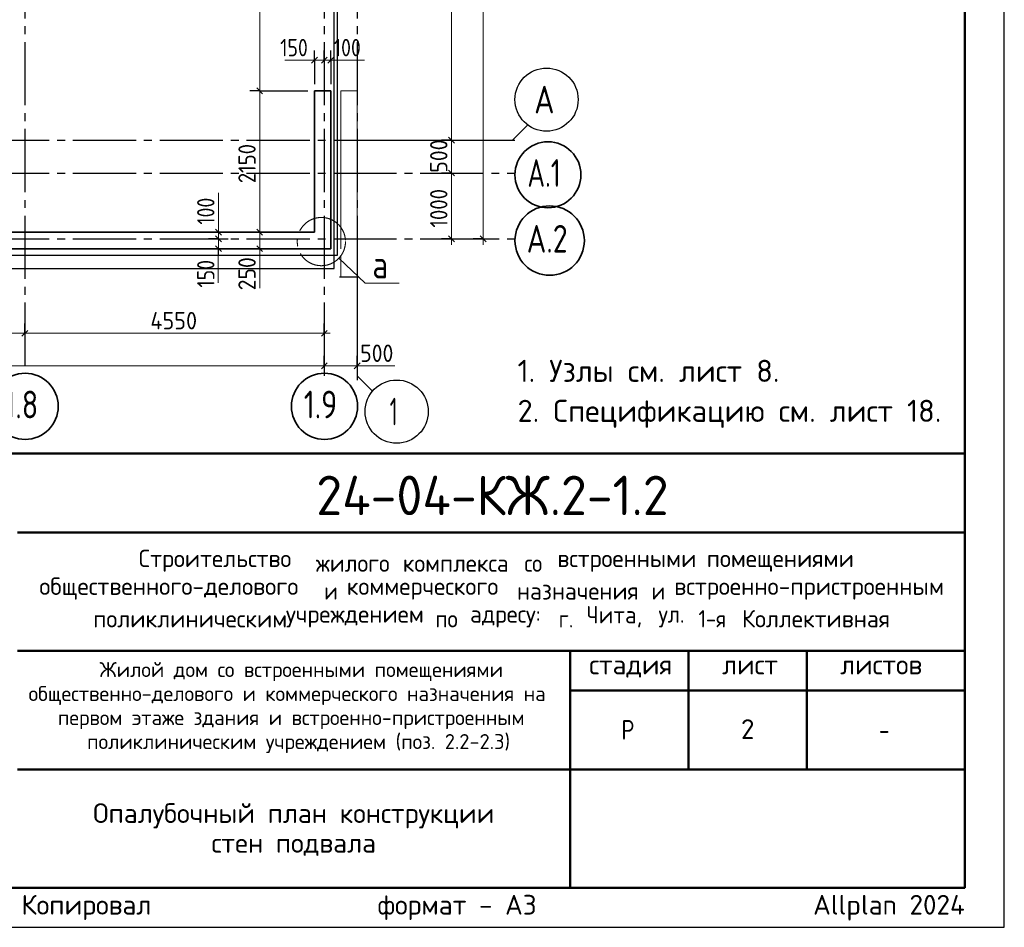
# Model space of a CAD drawing. Header units: millimetres. Extents: x 0 to 21000, y 0 to 14850.
# Tile 11 of 16: x 14765 to 21000, y 0 to 5747. Entities that reach past the tile are written whole.
import ezdxf

# ---------------------------------------------------------------- set-up
doc = ezdxf.new("R2010")
doc.units = ezdxf.units.MM
doc.linetypes.add('______5', pattern=[550, 400, -50, 50, -50])
for name, color, linetype, lineweight in [('Standard', 7, 'Continuous', 25), ('Надписи', 7, 'Continuous', 25), ('Общий01', 7, 'Continuous', 13), ('Примечания', 7, 'Continuous', 13), ('Размерная линия_ общее', 7, 'Continuous', 13)]:
    doc.layers.add(name, color=color, linetype=linetype, lineweight=lineweight)
for name, color, linetype, lineweight, true_color in [('ЖБ Плита Фундамента верхний уровень', 7, 'Continuous', 25, 0x783c14), ('ЖБ Стена верхний уровень', 7, 'Continuous', 25, 0x006e00), ('Стена_ бетон несущ.', 7, 'Continuous', 70, 0xb4b496)]:
    doc.layers.add(name, color=color, linetype=linetype, lineweight=lineweight, true_color=true_color)
doc.layers.add('Оси', color=7, linetype='______5', true_color=0x656565)
doc.styles.add('ISOCPEUR', font='txt')

msp = doc.modelspace()

# ---------------------------------------------------------------- linework, layer by layer
at = {"layer": 'Standard', "color": 7, "linetype": 'Continuous', "lineweight": 50, "transparency": 33554687}
for p, q in [((11500, 3000), (20750, 3000)), ((14750, 2500), (20750, 2500)), ((14750, 1750), (20750, 1750)), ((18250, 1000), (18250, 1750)), ((19000, 1000), (19000, 1750)), ((19750, 1000), (19750, 1750)), ((18250, 1500), (20750, 1500)), ((14750, 1000), (20750, 1000)), ((18250, 250), (18250, 1000)), ((18250, 250), (18250, 1000))]:
    msp.add_line(p, q, dxfattribs=at)
at = {"layer": 'Standard', "color": 7, "linetype": 'Continuous', "lineweight": 25, "transparency": 33554687}
for p, q in [((20750, 250), (20750, 3000)), ((11500, 250), (20750, 250)), ((11500, 250), (20750, 250)), ((11500, 250), (20750, 250))]:
    msp.add_line(p, q, dxfattribs=at)
msp.add_lwpolyline([(0, 0), (21000, 0), (21000, 14850), (0, 14850), (0, 0)], close=True, dxfattribs=at)
at = {"layer": 'Standard', "color": 7, "linetype": 'Continuous', "lineweight": 50, "transparency": 33554687}
msp.add_lwpolyline([(1000, 14600), (20750, 14600), (20750, 250), (1000, 250), (1000, 14600)], close=True, dxfattribs=at)
at = {"layer": 'Standard', "color": 254, "linetype": 'Continuous', "lineweight": -3, "true_color": 0xc4c4ff, "transparency": 33554687}
msp.add_lwpolyline([(3318.8, 4255.2), (16777.1, 4255.2), (16777.1, 13630.2), (3318.8, 13630.2), (3318.8, 4255.2)], dxfattribs=at)
at = {"layer": 'Standard', "color": 7, "linetype": 'Continuous', "lineweight": 13, "transparency": 33554687}
msp.add_lwpolyline([(17167.1, 4077.5), (16952.7, 4077.5), (16785.6, 4236.6)], dxfattribs=at)
at = {"layer": 'Standard', "color": 7, "linetype": '______5', "lineweight": 13, "transparency": 33554687}
msp.add_circle((16675.1, 4341.8), 152.6, dxfattribs=at)
at = {"layer": 'ЖБ Плита Фундамента верхний уровень', "color": 253, "linetype": 'Continuous', "lineweight": -3, "true_color": 0xa0a0a0, "transparency": 33554687}
for p, q in [((16756.3, 4171.8), (16756.3, 13713.5)), ((3631.3, 4171.8), (16756.3, 4171.8))]:
    msp.add_line(p, q, dxfattribs=at)
at = {"layer": 'ЖБ Стена верхний уровень', "color": 7, "linetype": 'Continuous', "lineweight": 35, "transparency": 33554687}
for p, q in [((16735.5, 5296.8), (16631.3, 5296.8)), ((16631.3, 5296.8), (16631.3, 4401)), ((16631.3, 5296.8), (16631.3, 4401)), ((16735.5, 5296.8), (16631.3, 5296.8)), ((16735.5, 4401), (16735.5, 5296.8)), ((16735.5, 4401), (16735.5, 5296.8)), ((16631.3, 4401), (14027.1, 4401)), ((16631.3, 4401), (14027.1, 4401)), ((16735.5, 4296.8), (16735.5, 4401)), ((16735.5, 4296.8), (16735.5, 4401)), ((3860.5, 4296.8), (16735.5, 4296.8)), ((3860.5, 4296.8), (16735.5, 4296.8))]:
    msp.add_line(p, q, dxfattribs=at)
at = {"layer": 'Оси', "color": 8, "linetype": '______5', "lineweight": -3, "transparency": 33554687}
for p, q in [((14798, 13855.1), (14798, 3536.5)), ((16693.8, 13855.1), (16693.8, 3536.5)), ((16902.1, 13855.1), (16902.1, 3464.8)), ((3001.7, 4984.3), (17901.2, 4984.3)), ((3001.7, 4776), (17901.2, 4776)), ((3001.7, 4359.3), (17901.2, 4359.3))]:
    msp.add_line(p, q, dxfattribs=at)
at = {"layer": 'Оси', "color": 7, "linetype": 'Continuous', "lineweight": 25, "transparency": 33554687}
for points in [[(17053.2, 4984.3), (17886.5, 4984.3), (17984.5, 5082.3)], [(16901.2, 4325.7), (16902.1, 3492.4), (16999.1, 3394.5)]]:
    msp.add_lwpolyline(points, dxfattribs=at)
for centre in [(18101.2, 5240.7), (17151.8, 3265.4)]:
    msp.add_circle(centre, 200, dxfattribs=at)
at = {"layer": 'Оси', "color": 7, "linetype": 'Continuous', "lineweight": 35, "transparency": 33554687}
for centre, radius in [((18110.1, 4764.6), 208.9), ((18120.8, 4348), 219.6), ((14799, 3298.9), 209.6), ((16694.9, 3298.9), 209.6)]:
    msp.add_circle(centre, radius, dxfattribs=at)
at = {"layer": 'Примечания', "color": 7, "linetype": 'Continuous', "lineweight": 13, "transparency": 33554687}
for p, q in [((16631.3, 5490), (16443.8, 5490)), ((16735.5, 5490), (16948, 5490)), ((16023.2, 4401), (16023.2, 4651)), ((16021.7, 4296.8), (16021.7, 4080.2)), ((16284.4, 4296.8), (16284.4, 4046.8)), ((16882.3, 3554.9), (17139.6, 3554.9))]:
    msp.add_line(p, q, dxfattribs=at)
at = {"layer": 'Размерная линия_ общее', "color": 7, "linetype": 'Continuous', "lineweight": 13, "transparency": 33554687}
for p, q in [((17498.6, 4984.3), (17498.6, 7026)), ((16284.4, 5296.8), (16284.4, 6609.3)), ((16631.3, 5490), (16593.8, 5490)), ((16631.3, 5490), (16693.8, 5490)), ((16693.8, 5490), (16735.5, 5490)), ((16735.5, 5490), (16773, 5490)), ((16284.4, 4401), (16284.4, 5296.8)), ((17498.6, 4776), (17498.6, 4984.3)), ((16023.2, 4401), (16023.2, 4438.5)), ((16023.2, 4359.3), (16023.2, 4401)), ((16284.4, 4296.8), (16284.4, 4401)), ((16023.2, 4296.8), (16023.2, 4359.3)), ((17498.6, 4359.3), (17498.6, 4321.8)), ((17699.9, 4359.3), (17699.9, 4321.8)), ((16023.2, 4296.8), (16023.2, 4259.3)), ((16284.4, 4296.8), (16284.4, 4259.3)), ((14089.6, 3761.2), (14798, 3761.2)), ((14798, 3761.2), (16693.8, 3761.2)), ((16693.8, 3761.2), (16731.3, 3761.2)), ((3860.5, 3554.9), (16693.8, 3554.9)), ((16693.8, 3554.9), (16902.1, 3554.9)), ((16902.1, 3554.9), (16939.6, 3554.9))]:
    msp.add_line(p, q, dxfattribs=at)
at = {"layer": 'Размерная линия_ общее', "color": 7, "linetype": 'Continuous', "lineweight": -3, "transparency": 33554687}
for p, q in [((16631.3, 5490), (16631.3, 5552.5)), ((16693.8, 5490), (16693.8, 5552.5)), ((16735.5, 5490), (16735.5, 5552.5)), ((16631.3, 5490), (16631.3, 5427.5)), ((16631.3, 5490), (16631.3, 5338.5)), ((16693.8, 5490), (16693.8, 5427.5)), ((16693.8, 5490), (16693.8, 5490)), ((16735.5, 5490), (16735.5, 5427.5)), ((16735.5, 5490), (16735.5, 5338.5)), ((16284.4, 5296.8), (16221.9, 5296.8)), ((16284.4, 5296.8), (16346.9, 5296.8)), ((16284.4, 5296.8), (16589.6, 5296.8)), ((17498.6, 4984.3), (17436.1, 4984.3)), ((17498.6, 4984.3), (17561.1, 4984.3)), ((17498.6, 4776), (17436.1, 4776)), ((17498.6, 4776), (17561.1, 4776)), ((16023.2, 4401), (15960.7, 4401)), ((16023.2, 4401), (16085.7, 4401)), ((16284.4, 4401), (16221.9, 4401)), ((16284.4, 4401), (16346.9, 4401)), ((16023.2, 4359.3), (15960.7, 4359.3)), ((16023.2, 4359.3), (16085.7, 4359.3)), ((17498.6, 4359.3), (17436.1, 4359.3)), ((17498.6, 4359.3), (17561.1, 4359.3)), ((17699.9, 4359.3), (17637.4, 4359.3)), ((17699.9, 4359.3), (17762.4, 4359.3)), ((17699.9, 4359.3), (17769.9, 4359.3)), ((16023.2, 4296.8), (15960.7, 4296.8)), ((16023.2, 4296.8), (16085.7, 4296.8)), ((16284.4, 4296.8), (16221.9, 4296.8)), ((16284.4, 4296.8), (16346.9, 4296.8)), ((14798, 3761.2), (14798, 3823.7)), ((16693.8, 3761.2), (16693.8, 3823.7)), ((14798, 3761.2), (14798, 3698.7)), ((16693.8, 3761.2), (16693.8, 3698.7)), ((16693.8, 3554.9), (16693.8, 3617.4)), ((16902.1, 3554.9), (16902.1, 3617.4)), ((16693.8, 3554.9), (16693.8, 3492.4)), ((16902.1, 3554.9), (16902.1, 3492.4))]:
    msp.add_line(p, q, dxfattribs=at)
at = {"layer": 'Размерная линия_ общее', "color": 7, "linetype": 'Continuous', "lineweight": 25, "transparency": 33554687}
for p, q in [((16612.5, 5471.2), (16650, 5508.7)), ((16675, 5471.2), (16712.5, 5508.7)), ((16716.7, 5471.2), (16754.2, 5508.7)), ((16303.1, 5278.1), (16265.6, 5315.6)), ((17517.4, 4965.6), (17479.9, 5003.1)), ((17517.4, 4757.2), (17479.9, 4794.7)), ((16042, 4382.2), (16004.5, 4419.7)), ((16042, 4340.6), (16004.5, 4378.1)), ((16303.1, 4382.2), (16265.6, 4419.7)), ((17517.4, 4340.6), (17479.9, 4378.1)), ((17718.6, 4340.6), (17681.1, 4378.1)), ((16042, 4278.1), (16004.5, 4315.6)), ((16303.1, 4278.1), (16265.6, 4315.6)), ((14779.2, 3742.4), (14816.7, 3779.9)), ((16675, 3742.4), (16712.5, 3779.9)), ((16675, 3536.2), (16712.5, 3573.7)), ((16883.4, 3536.2), (16920.9, 3573.7))]:
    msp.add_line(p, q, dxfattribs=at)
at = {"layer": 'Размерная линия_ общее', "color": 7, "linetype": 'Continuous', "lineweight": 13, "transparency": 33554687}
for points in [[(17699.9, 4359.3), (17699.9, 8727), (17699.9, 8727), (17699.9, 13484.3)], [(17498.6, 4359.3), (17498.6, 4433.2), (17498.6, 4433.2), (17498.6, 4776)]]:
    msp.add_lwpolyline(points, dxfattribs=at)
at = {"layer": 'Размерная линия_ общее', "color": 7, "linetype": 'Continuous', "lineweight": -3, "transparency": 33554687}
for points in [[(16284.4, 4401), (16443.5, 4401), (16443.5, 4401), (16589.6, 4401)], [(16284.4, 4296.8), (16398.1, 4296.8), (16398.1, 4296.8), (16411.3, 4296.8)]]:
    msp.add_lwpolyline(points, dxfattribs=at)
at = {"layer": 'Стена_ бетон несущ.', "color": 251, "linetype": 'Continuous', "lineweight": 13, "true_color": 0x575757, "transparency": 33554687}
for p, q in [((16798, 5296.8), (16798, 4296.8)), ((16902.1, 5296.8), (16798, 5296.8)), ((16902.1, 4296.8), (16902.1, 5296.8)), ((16798, 4255.2), (16798, 4118.1)), ((16902.1, 4118.1), (16902.1, 4255.2))]:
    msp.add_line(p, q, dxfattribs=at)
at = {"layer": 'Стена_ бетон несущ.', "color": 251, "linetype": 'Continuous', "lineweight": -3, "true_color": 0x575757, "transparency": 33554687}
msp.add_line((16789.9, 4118.1), (16912, 4118.1), dxfattribs=at)

# ---------------------------------------------------------------- texts
at = {"layer": 'Standard', "color": 7, "linetype": 'Continuous', "lineweight": 13, "transparency": 33554687, "insert": (17917.6, 3593.3), "char_height": 140, "width": 2648.45, "attachment_point": 1, "line_spacing_factor": 1.084337}
msp.add_mtext('\\A1;{\\fISOCPEUR|i0|b0;\\H139.999998;\\W1.000000;\\C7;1. Узлы см. лист 8.}\\P{\\fISOCPEUR|i0|b0;\\H139.999998;\\W1.000000;\\C7;2. Спецификацию см. лист 18.}\\P', dxfattribs=at)
at = {"layer": 'Standard', "color": 7, "linetype": 'Continuous', "lineweight": 50, "transparency": 33554687, "insert": (16642.6, 2609.1), "char_height": 250, "width": 2468.387, "attachment_point": 7, "style": 'ISOCPEUR'}
msp.add_mtext('\\W0.96;24-04-КЖ.2-1.2', dxfattribs=at)
at = {"layer": 'Standard', "color": 7, "linetype": 'Continuous', "lineweight": 25, "transparency": 33554687, "attachment_point": 7, "style": 'ISOCPEUR'}
for s, insert, char_height, width in [('\\W0.98;Строительство ', (15518.6, 2250.8), 110, 1175.348), ('\\W0.96;жилого ', (16640.6, 2250.8), 110, 602.55), ('\\W0.97;комплекса ', (17190.6, 2250.8), 110, 823.039), ('\\W0.90;со ', (17960.6, 2250.8), 110, 258.739), ('\\W0.98;встроенными ', (18169.6, 2250.8), 110, 999.233), ('\\W0.98;помещениями', (19115.6, 2250.8), 110, 955.088), ('\\W0.99;общественного-делового ', (14888.9, 2074.8), 110, 1857.162), ('\\W0.87;и ', (16692.9, 2074.8), 110, 190.617), ('\\W0.98;коммерческого ', (16835.9, 2074.8), 110, 1131.214), ('\\W0.97;назначения ', (17913.9, 2074.8), 110, 905.516), ('\\W0.87;и ', (18766.4, 2074.8), 110, 190.609), ('\\W0.99;встроенно-пристроенным', (18909.4, 2074.8), 110, 1791.218), ('\\W0.95;Чита, ', (18353.9, 1898.8), 110, 508.778), ('\\W0.86;1-я ', (19063.4, 1898.8), 110, 322.299), ('\\W0.98;Коллективная', (19338.4, 1898.8), 110, 1021.088), ('\\W0.98;поликлиническим ', (15229.9, 1898.8), 110, 1274.191), ('\\W0.98;учреждением ', (16450.9, 1898.8), 110, 999.123), ('\\W0.91;по ', (17396.9, 1898.8), 110, 269.87), ('\\W0.96;адресу: ', (17616.9, 1898.8), 110, 613.612), ('\\W0.89;г. ', (18177.9, 1898.8), 110, 224.789), ('\\W0.92;ул. ', (18810.4, 1898.8), 110, 303.428), ('\\W0.99;стадия    лист     листов', (18371.3, 1581.1), 125, 2186.296), ('\\W0.80;Р', (18575, 1187.5), 125, 149.931), ('\\W0.78;-', (20206.2, 1187.5), 125, 135.997)]:
    msp.add_mtext(s, dxfattribs=dict(at, insert=insert, char_height=char_height, width=width))
at = {"layer": 'Standard', "color": 7, "linetype": 'Continuous', "lineweight": 18, "transparency": 33554687, "char_height": 95, "attachment_point": 7, "style": 'ISOCPEUR'}
for s, insert, width in [('\\W0.99;Жилой дом со встроенными помещениями', (15269.8, 1558.7), 2506.356), ('\\W0.99;общественно-делового и коммерческого назначения на', (14820.9, 1406.7), 3403.402), ('\\W0.99;первом этаже здания и встроенно-пристроенным', (15006.1, 1254.7), 3033.239), ('\\W0.99;поликлиническим учреждением (поз. 2.2-2.3)', (15191.4, 1102.7), 2662.626)]:
    msp.add_mtext(s, dxfattribs=dict(at, insert=insert, width=width))
at = {"layer": 'Standard', "color": 7, "linetype": 'Continuous', "lineweight": 25, "transparency": 33554687, "insert": (16500, 785.4), "char_height": 125, "width": 2545.938, "attachment_point": 2, "line_spacing_factor": 0.903614}
msp.add_mtext('\\A1;{\\fISOCPEUR|i0|b0;\\H125.000000;\\W1.000000;\\C7;Опалубочный план конструкции}\\P{\\fISOCPEUR|i0|b0;\\H125.000000;\\W1.000000;\\C7;стен подвала}\\P', dxfattribs=at)
at = {"layer": 'Standard', "color": 8, "linetype": 'Continuous', "lineweight": 13, "transparency": 33554687, "insert": (20750, 123.9), "char_height": 125, "width": 5874.732, "attachment_point": 6, "style": 'ISOCPEUR'}
msp.add_mtext('\\A1;{\\fISOCPEUR|i0|b0;\\H125.000000;\\W1.000000;\\C8;Копировал                  формат - А3                      Allplan 2024}\\P', dxfattribs=at)
at = {"layer": 'Надписи', "color": 7, "linetype": 'Continuous', "lineweight": 13, "transparency": 33554687, "insert": (19375, 1255), "char_height": 125, "width": 136.111, "attachment_point": 5, "style": 'ISOCPEUR'}
msp.add_mtext('\\A1;{\\fISOCPEUR|i0|b0;\\H125.000000;\\W1.000000;\\C7;2}\\P', dxfattribs=at)
at = {"layer": 'Общий01', "color": 7, "linetype": 'Continuous', "lineweight": 35, "transparency": 33554687, "insert": (16998.3, 4109), "char_height": 175, "width": 209.908, "attachment_point": 7, "style": 'ISOCPEUR'}
msp.add_mtext('\\W0.80;а', dxfattribs=at)
at = {"layer": 'Оси', "color": 7, "linetype": 'Continuous', "lineweight": 35, "transparency": 33554687, "char_height": 175, "attachment_point": 7, "style": 'ISOCPEUR'}
for s, insert, width in [('\\W0.82;А', (18022.4, 5153.2), 229.044), ('\\W0.71;А.1', (17979.9, 4688.5), 322.185), ('\\W0.79;А.2', (17975.3, 4271.8), 359.999), ('\\W0.79;1.8', (14667.8, 3222.8), 331.375), ('\\W0.79;1.9', (16563.6, 3222.8), 331.375), ('\\W0.56;1', (17108.1, 3177.9), 136.111)]:
    msp.add_mtext(s, dxfattribs=dict(at, insert=insert, width=width))
at = {"layer": 'Размерная линия_ общее', "color": 7, "linetype": 'Continuous', "lineweight": 25, "transparency": 33554687, "char_height": 110, "attachment_point": 7, "style": 'ISOCPEUR'}
for s, insert, width in [('\\W0.83;150', (16414.5, 5515), 254.286), ('\\W0.83;100', (16754.2, 5515), 254.289), ('\\W0.93;4550', (15591.9, 3786.2), 370.193), ('\\W0.91;500', (16920.9, 3579.9), 280.998)]:
    msp.add_mtext(s, dxfattribs=dict(at, insert=insert, width=width))
at = {"layer": 'Размерная линия_ общее', "color": 7, "linetype": 'Continuous', "lineweight": 25, "transparency": 33554687, "char_height": 110, "attachment_point": 7, "rotation": 90, "style": 'ISOCPEUR'}
for s, insert, width in [('\\W0.87;2150', (16259.4, 4711.4), 333.451), ('\\W0.91;500', (17473.6, 4778.1), 280.994), ('\\W0.87;1000', (17473.6, 4430.2), 333.451), ('\\W0.83;100', (15998.2, 4448.9), 254.286), ('\\W0.83;150', (15998.2, 4050.9), 254.286), ('\\W0.91;250', (16259.4, 4033.1), 280.99)]:
    msp.add_mtext(s, dxfattribs=dict(at, insert=insert, width=width))

doc.saveas('drawing.dxf')
